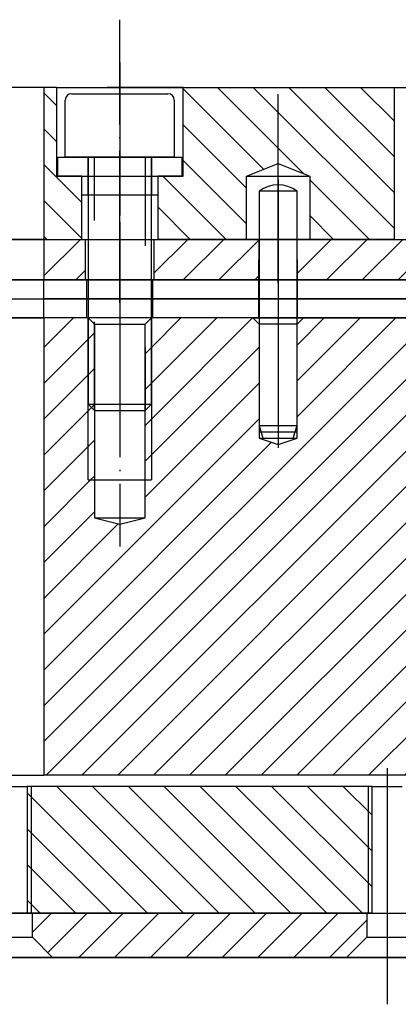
# Model space of a CAD drawing. Extents: x -1763 to 4575, y -3429 to 1051.
# Tile 10 of 80: x 53 to 83, y -2514 to -2436. Entities that reach past the tile are written whole.
import ezdxf

# ---------------------------------------------------------------- set-up
doc = ezdxf.new("R2010")
doc.units = 0
doc.linetypes.add('DASHED', pattern=[15, 7, -8])
doc.linetypes.add('DOT_CENTER', pattern=[14, 12, -1, 0, -1])
doc.layers.add('1', color=7, linetype='CONTINUOUS')
pattern_1 = [(135, (0, 0), (-1.4142135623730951, -1.414213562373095), [])]
pattern_2 = [(45, (0, 0), (-1.414213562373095, 1.4142135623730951), [])]

# ---------------------------------------------------------------- blocks, each defined once
blk = doc.blocks.new('PCC_S__144', base_point=(-152, -2511.751241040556))
at = {"layer": '1', "color": 3, "linetype": 'CONTINUOUS'}
blk.add_line((-121.1000000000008, -2510.451241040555), (121.1000000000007, -2510.451241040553), dxfattribs=at)
blk = doc.blocks.new('TSK_APM90__175', base_point=(-260, -2520.158101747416))
at = {"layer": '1'}
blk.add_blockref('PCC_S__144', (-152, -2511.751241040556), dxfattribs=at)
blk = doc.blocks.new('ISOLATOR_SCR__176', base_point=(56.10000000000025, -2451.854732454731))
at = {"layer": '1', "color": 6, "linetype": 'DOT_CENTER'}
blk.add_line((61.00000000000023, -2445.286780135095), (61.00000000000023, -2451.854732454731), dxfattribs=at)
at = {"layer": '1', "color": 6, "linetype": 'CONTINUOUS'}
for p, q in [((56.10000000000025, -2447.251241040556), (58.50000000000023, -2447.251241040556)), ((56.10000000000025, -2448.751241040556), (56.10000000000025, -2447.251241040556)), ((58.50000000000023, -2447.251241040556), (63.50000000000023, -2447.251241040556)), ((63.50000000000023, -2447.251241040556), (65.9000000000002, -2447.251241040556)), ((65.9000000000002, -2447.251241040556), (65.9000000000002, -2448.751241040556)), ((58.00000000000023, -2448.751241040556), (56.10000000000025, -2448.751241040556)), ((58.00000000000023, -2450.251241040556), (58.00000000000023, -2448.751241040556)), ((58.00000000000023, -2448.751241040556), (64.00000000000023, -2448.751241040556)), ((65.9000000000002, -2448.751241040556), (64.00000000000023, -2448.751241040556)), ((64.00000000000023, -2448.751241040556), (64.00000000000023, -2450.251241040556)), ((58.50000000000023, -2450.251241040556), (58.00000000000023, -2450.251241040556)), ((63.50000000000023, -2450.251241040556), (58.50000000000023, -2450.251241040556)), ((64.00000000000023, -2450.251241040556), (63.50000000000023, -2450.251241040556))]:
    blk.add_line(p, q, dxfattribs=at)
at = {"layer": '1', "color": 6, "linetype": 'DASHED'}
for p, q in [((58.50000000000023, -2450.251241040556), (58.50000000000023, -2447.251241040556)), ((63.50000000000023, -2447.251241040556), (63.50000000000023, -2450.251241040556))]:
    blk.add_line(p, q, dxfattribs=at)
blk = doc.blocks.new('SCREW_M5X20__177', base_point=(56.70000000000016, -2469.251241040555))
at = {"layer": '1', "color": 42, "linetype": 'DOT_CENTER'}
blk.add_line((61.00000000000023, -2439.785882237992), (61.00000000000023, -2469.251241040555), dxfattribs=at)
at = {"layer": '1', "color": 42, "linetype": 'CONTINUOUS'}
for p, q in [((56.70000000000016, -2447.251241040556), (56.70000000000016, -2442.751241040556)), ((57.20000000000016, -2442.251241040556), (64.80000000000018, -2442.251241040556)), ((65.30000000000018, -2442.751241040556), (65.30000000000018, -2447.251241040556)), ((58.50000000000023, -2447.251241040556), (56.70000000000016, -2447.251241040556)), ((58.50000000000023, -2447.251241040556), (58.50000000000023, -2466.751241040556)), ((59.00000000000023, -2447.251241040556), (58.50000000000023, -2447.251241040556)), ((63.00000000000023, -2447.251241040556), (59.00000000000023, -2447.251241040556)), ((63.50000000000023, -2447.251241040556), (63.00000000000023, -2447.251241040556)), ((65.30000000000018, -2447.251241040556), (63.50000000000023, -2447.251241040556)), ((63.50000000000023, -2466.751241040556), (63.50000000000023, -2447.251241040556)), ((59.00000000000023, -2467.251241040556), (58.50000000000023, -2466.751241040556)), ((58.50000000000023, -2466.751241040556), (63.50000000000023, -2466.751241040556)), ((63.50000000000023, -2466.751241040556), (63.00000000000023, -2467.251241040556)), ((59.00000000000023, -2467.251241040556), (63.00000000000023, -2467.251241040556))]:
    blk.add_line(p, q, dxfattribs=at)
at = {"layer": '1', "color": 42, "linetype": 'DASHED'}
for p, q in [((59.00000000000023, -2467.251241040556), (59.00000000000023, -2447.251241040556)), ((63.00000000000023, -2447.251241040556), (63.00000000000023, -2467.251241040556))]:
    blk.add_line(p, q, dxfattribs=at)
at = {"layer": '1', "color": 42, "linetype": 'CONTINUOUS'}
for centre, start, end in [((57.20000000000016, -2442.751241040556), 90, 180), ((64.80000000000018, -2442.751241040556), 0, 90)]:
    blk.add_arc(centre, 0.5, start, end, dxfattribs=at)
blk = doc.blocks.new('DUTBD__178', base_point=(59.04429750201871, -3293.921955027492))
at = {"layer": '1', "linetype": 'CONTINUOUS'}
h = blk.add_hatch(dxfattribs=at)
h.set_pattern_fill('USER', color=3, scale=2, angle=45, pattern_type=0)
h.set_pattern_definition(pattern_2)
h.paths.add_polyline_path([(58.30000000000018, -2453.751241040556), (55, -2453.751241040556), (55, -2456.951241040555), (58.30000000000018, -2456.951241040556)])
h = blk.add_hatch(dxfattribs=at)
h.set_pattern_fill('USER', color=3, scale=2, angle=45, pattern_type=0)
h.set_pattern_definition(pattern_2)
h.paths.add_polyline_path([(72.00000000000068, -2453.751241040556), (63.70000000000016, -2453.751241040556), (63.70000000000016, -2456.951241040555), (71.97500000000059, -2456.951241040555)])
h = blk.add_hatch(dxfattribs=at)
h.set_pattern_fill('USER', color=3, scale=2, angle=45, pattern_type=0)
h.set_pattern_definition(pattern_2)
h.paths.add_polyline_path([(144.78, -2453.751241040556), (144.78, -2456.951241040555), (75.02500000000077, -2456.951241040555), (75.00000000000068, -2453.751241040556)])
at = {"layer": '1', "color": 3, "linetype": 'DOT_CENTER'}
blk.add_line((61.00000000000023, -2452.357591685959), (61.00000000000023, -2458.027791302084), dxfattribs=at)
at = {"layer": '1', "color": 3, "linetype": 'CONTINUOUS'}
for p, q in [((-55, -2453.751241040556), (55, -2453.751241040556)), ((55, -2453.751241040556), (55, -2456.951241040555)), ((55, -2453.751241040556), (58.30000000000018, -2453.751241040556)), ((58.30000000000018, -2453.751241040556), (63.70000000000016, -2453.751241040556)), ((58.30000000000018, -2456.951241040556), (58.30000000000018, -2453.751241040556)), ((63.70000000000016, -2453.751241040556), (72.00000000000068, -2453.751241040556)), ((63.70000000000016, -2453.751241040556), (63.70000000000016, -2456.951241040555)), ((71.97500000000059, -2456.951241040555), (72.00000000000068, -2453.751241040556)), ((72.00000000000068, -2453.751241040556), (75.00000000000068, -2453.751241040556)), ((75.02500000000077, -2456.951241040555), (75.00000000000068, -2453.751241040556)), ((75.00000000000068, -2453.751241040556), (144.78, -2453.751241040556)), ((55, -2456.951241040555), (-55, -2456.951241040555)), ((58.30000000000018, -2456.951241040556), (55, -2456.951241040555)), ((63.70000000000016, -2456.951241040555), (58.30000000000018, -2456.951241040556)), ((71.97500000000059, -2456.951241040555), (63.70000000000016, -2456.951241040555)), ((75.02500000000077, -2456.951241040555), (71.97500000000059, -2456.951241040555)), ((144.78, -2456.951241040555), (75.02500000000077, -2456.951241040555))]:
    blk.add_line(p, q, dxfattribs=at)
blk = doc.blocks.new('SV_DUT_BO_STIFFENER__179', base_point=(203.8242975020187, -3290.721955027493))
at = {"layer": '1', "linetype": 'CONTINUOUS'}
h = blk.add_hatch(dxfattribs=at)
h.set_pattern_fill('USER', color=1, scale=2, angle=135, pattern_type=0)
h.set_pattern_definition(pattern_1)
h.paths.add_polyline_path([(55, -2441.751241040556), (56.00000000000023, -2441.751241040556), (56.00000000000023, -2448.751241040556), (58.00000000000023, -2448.751241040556), (58.00000000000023, -2453.751241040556), (55, -2453.751241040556)])
h = blk.add_hatch(dxfattribs=at)
h.set_pattern_fill('USER', color=1, scale=2, angle=135, pattern_type=0)
h.set_pattern_definition(pattern_1)
h.paths.add_polyline_path([(64.00000000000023, -2448.751241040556), (66.00000000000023, -2448.751241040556), (66.00000000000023, -2441.751241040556), (60, -2441.751241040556), (82.67999999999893, -2441.751241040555), (82.67999999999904, -2453.751241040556), (76.00000000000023, -2453.751241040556), (76.00000000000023, -2448.751241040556), (73.50000000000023, -2447.751241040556), (71.00000000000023, -2448.751241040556), (71.00000000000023, -2453.751241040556), (64.00000000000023, -2453.751241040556)])
at = {"layer": '1', "color": 1, "linetype": 'DOT_CENTER'}
for p, q in [((61.00000000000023, -2458.769827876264), (61.00000000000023, -2436.404149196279)), ((73.50000000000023, -2447.751241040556), (73.50000000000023, -2442.281316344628)), ((73.50000000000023, -2457.247227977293), (73.50000000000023, -2447.751241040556))]:
    blk.add_line(p, q, dxfattribs=at)
at = {"layer": '1', "color": 1, "linetype": 'CONTINUOUS'}
for p, q in [((55, -2441.751241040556), (-55, -2441.751241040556)), ((56.00000000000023, -2441.751241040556), (55, -2441.751241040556)), ((55, -2441.751241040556), (55, -2453.751241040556)), ((56.00000000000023, -2441.751241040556), (66.00000000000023, -2441.751241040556)), ((56.00000000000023, -2441.751241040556), (56.00000000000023, -2448.751241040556)), ((66.00000000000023, -2441.751241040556), (60, -2441.751241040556)), ((60, -2441.751241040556), (82.67999999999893, -2441.751241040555)), ((66.00000000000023, -2448.751241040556), (66.00000000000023, -2441.751241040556)), ((82.67999999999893, -2441.751241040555), (106.6799999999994, -2441.751241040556)), ((82.67999999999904, -2453.751241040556), (82.67999999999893, -2441.751241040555)), ((71.00000000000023, -2448.751241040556), (73.50000000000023, -2447.751241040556)), ((73.50000000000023, -2447.751241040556), (76.00000000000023, -2448.751241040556)), ((56.00000000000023, -2448.751241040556), (58.00000000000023, -2448.751241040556)), ((58.00000000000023, -2448.751241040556), (64.00000000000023, -2448.751241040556)), ((58.00000000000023, -2453.751241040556), (58.00000000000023, -2448.751241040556)), ((64.00000000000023, -2448.751241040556), (66.00000000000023, -2448.751241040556)), ((64.00000000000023, -2448.751241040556), (64.00000000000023, -2453.751241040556)), ((71.00000000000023, -2453.751241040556), (71.00000000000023, -2448.751241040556)), ((71.00000000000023, -2448.751241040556), (76.00000000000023, -2448.751241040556)), ((76.00000000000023, -2448.751241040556), (76.00000000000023, -2453.751241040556)), ((55, -2453.751241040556), (-55, -2453.751241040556)), ((55, -2453.751241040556), (58.00000000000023, -2453.751241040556)), ((58.00000000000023, -2453.751241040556), (64.00000000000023, -2453.751241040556)), ((71.00000000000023, -2453.751241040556), (64.00000000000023, -2453.751241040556)), ((76.00000000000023, -2453.751241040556), (71.00000000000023, -2453.751241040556)), ((82.67999999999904, -2453.751241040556), (76.00000000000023, -2453.751241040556)), ((82.67999999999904, -2453.751241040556), (83.32999999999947, -2453.751241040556))]:
    blk.add_line(p, q, dxfattribs=at)
at = {"layer": '1'}
for name, p in [('SCREW_M5X20__177', (56.70000000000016, -2469.251241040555)), ('ISOLATOR_SCR__176', (56.10000000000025, -2451.854732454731)), ('DUTBD__178', (59.04429750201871, -3293.921955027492))]:
    blk.add_blockref(name, p, dxfattribs=at)
blk = doc.blocks.new('SV_ISOLATOR__200', base_point=(79.82429750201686, -3295.421955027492))
at = {"layer": '1', "color": 7, "linetype": 'CONTINUOUS'}
for p, q in [((-55, -2456.951241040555), (55, -2456.951241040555)), ((55.00000000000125, -2458.451241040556), (55, -2456.951241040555)), ((55, -2456.951241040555), (58.39999999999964, -2456.951241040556)), ((58.39999999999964, -2456.951241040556), (63.59999999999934, -2456.951241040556)), ((58.39999999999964, -2458.451241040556), (58.39999999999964, -2456.951241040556)), ((63.59999999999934, -2458.451241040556), (63.59999999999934, -2456.951241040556)), ((63.59999999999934, -2456.951241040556), (71.97500000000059, -2456.951241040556)), ((71.97500000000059, -2456.951241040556), (75.02500000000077, -2456.951241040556)), ((71.97500000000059, -2458.451241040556), (71.97500000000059, -2456.951241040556)), ((75.02500000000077, -2456.951241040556), (109.9999999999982, -2456.951241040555)), ((75.02500000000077, -2458.451241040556), (75.02500000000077, -2456.951241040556)), ((-55.00000000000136, -2458.451241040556), (55.00000000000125, -2458.451241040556)), ((58.39999999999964, -2458.451241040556), (55.00000000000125, -2458.451241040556)), ((63.59999999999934, -2458.451241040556), (58.39999999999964, -2458.451241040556)), ((71.97500000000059, -2458.451241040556), (63.59999999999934, -2458.451241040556)), ((75.02500000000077, -2458.451241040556), (71.97500000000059, -2458.451241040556)), ((110, -2458.451241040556), (75.02500000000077, -2458.451241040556))]:
    blk.add_line(p, q, dxfattribs=at)
blk = doc.blocks.new('SV_ISOLATOR__206', base_point=(79.82429750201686, -3296.921955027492))
at = {"layer": '1', "color": 42, "linetype": 'CONTINUOUS'}
for p, q in [((-55, -2458.451241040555), (55, -2458.451241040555)), ((55, -2458.451241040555), (58.39999999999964, -2458.451241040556)), ((55.00000000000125, -2459.951241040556), (55, -2458.451241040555)), ((58.39999999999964, -2459.951241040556), (58.39999999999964, -2458.451241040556)), ((58.39999999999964, -2458.451241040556), (63.59999999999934, -2458.451241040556)), ((63.59999999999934, -2458.451241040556), (71.97500000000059, -2458.451241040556)), ((63.59999999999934, -2459.951241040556), (63.59999999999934, -2458.451241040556)), ((71.97500000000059, -2459.951241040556), (71.97500000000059, -2458.451241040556)), ((71.97500000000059, -2458.451241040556), (75.02500000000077, -2458.451241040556)), ((75.02500000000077, -2459.951241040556), (75.02500000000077, -2458.451241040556)), ((75.02500000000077, -2458.451241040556), (109.9999999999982, -2458.451241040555)), ((-55.00000000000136, -2459.951241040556), (55.00000000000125, -2459.951241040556)), ((58.39999999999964, -2459.951241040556), (55.00000000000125, -2459.951241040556)), ((63.59999999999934, -2459.951241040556), (58.39999999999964, -2459.951241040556)), ((71.97500000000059, -2459.951241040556), (63.59999999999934, -2459.951241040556)), ((75.02500000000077, -2459.951241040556), (71.97500000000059, -2459.951241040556)), ((110, -2459.951241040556), (75.02500000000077, -2459.951241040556))]:
    blk.add_line(p, q, dxfattribs=at)
blk = doc.blocks.new('ZYL_STIFT__210', base_point=(275.8242975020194, -3302.420772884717))
at = {"layer": '1', "color": 1, "linetype": 'DOT_CENTER'}
blk.add_line((73.50000000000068, -2449.025793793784), (73.50000000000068, -2469.45005889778), dxfattribs=at)
at = {"layer": '1', "color": 7, "linetype": 'CONTINUOUS'}
for p, q in [((75.00000000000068, -2449.951241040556), (72.00000000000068, -2449.951241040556)), ((72.00000000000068, -2449.951241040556), (72.00000000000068, -2468.451241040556)), ((75.00000000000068, -2468.451241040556), (75.00000000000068, -2449.951241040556)), ((72.00000000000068, -2468.451241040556), (75.00000000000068, -2468.451241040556)), ((72.00000000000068, -2468.451241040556), (72.30000000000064, -2469.451241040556)), ((74.70000000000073, -2469.451241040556), (75.00000000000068, -2468.451241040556)), ((72.30000000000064, -2469.451241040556), (74.70000000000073, -2469.451241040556))]:
    blk.add_line(p, q, dxfattribs=at)
blk.add_arc((73.50000000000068, -2451.951241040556), 2.5, 53.13010235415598, 126.86989764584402, dxfattribs=at)
blk = doc.blocks.new('SV_POGOTOWER__211', base_point=(303.8242975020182, -3337.478711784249))
at = {"layer": '1', "linetype": 'CONTINUOUS'}
h = blk.add_hatch(dxfattribs=at)
h.set_pattern_fill('USER', color=4, scale=2, angle=45, pattern_type=0)
h.set_pattern_definition(pattern_2)
h.paths.add_polyline_path([(110, -2459.951241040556), (75.5, -2459.951241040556), (75, -2460.451241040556), (75, -2469.451241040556), (73.50000000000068, -2469.951241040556), (72.00000000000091, -2469.451241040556), (72.00000000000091, -2460.451241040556), (71.50000000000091, -2459.951241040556), (63.49999999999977, -2459.951241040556), (63.49999999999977, -2472.751241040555), (62.99999999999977, -2472.751241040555), (62.99999999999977, -2475.751241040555), (60.99999999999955, -2476.251241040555), (59.00000000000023, -2475.751241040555), (59.00000000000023, -2472.751241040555), (58.50000000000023, -2472.751241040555), (58.50000000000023, -2459.951241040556), (55.00000000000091, -2459.951241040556), (55.00000000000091, -2496.051241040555), (105.6999999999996, -2496.051241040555), (106.2999999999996, -2496.051241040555), (106.6999999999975, -2495.651241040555), (106.6999999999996, -2486.551241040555), (116.6999999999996, -2486.551241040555), (116.6999999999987, -2495.651241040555), (117.0999999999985, -2496.051241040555), (117.7000000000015, -2496.051241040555), (118.5000000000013, -2496.051241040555), (118.5000000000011, -2473.451241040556), (122.0000000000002, -2473.451241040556), (122.0000000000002, -2468.951241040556), (119.9984375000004, -2468.951241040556), (120.0000000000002, -2463.951241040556), (110, -2463.951241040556)])
h = blk.add_hatch(dxfattribs=at)
h.set_pattern_fill('USER', color=4, scale=2, angle=45, pattern_type=0)
h.set_pattern_definition(pattern_2)
h.paths.add_polyline_path([(59.00000000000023, -2460.451241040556), (59.00000000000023, -2472.751241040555), (58.50000000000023, -2472.751241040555), (58.50000000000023, -2459.951241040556)])
h = blk.add_hatch(dxfattribs=at)
h.set_pattern_fill('USER', color=4, scale=2, angle=45, pattern_type=0)
h.set_pattern_definition(pattern_2)
h.paths.add_polyline_path([(63.49999999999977, -2459.951241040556), (63.49999999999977, -2472.751241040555), (62.99999999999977, -2472.751241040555), (62.99999999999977, -2460.451241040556)])
at = {"layer": '1', "color": 4, "linetype": 'DOT_CENTER'}
for p, q in [((60.99999999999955, -2458.951241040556), (60.99999999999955, -2476.251241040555)), ((73.50000000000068, -2458.951241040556), (73.50000000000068, -2469.951241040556)), ((73.50000000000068, -2469.951241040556), (73.50000000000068, -2470.207002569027)), ((60.99999999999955, -2476.251241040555), (60.99999999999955, -2478.007002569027))]:
    blk.add_line(p, q, dxfattribs=at)
at = {"layer": '1', "color": 4, "linetype": 'CONTINUOUS'}
for p, q in [((55.00000000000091, -2459.951241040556), (0, -2459.951241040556)), ((55.00000000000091, -2459.951241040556), (55.00000000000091, -2496.051241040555)), ((58.50000000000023, -2459.951241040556), (55.00000000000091, -2459.951241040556)), ((58.50000000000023, -2459.951241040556), (59.00000000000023, -2460.451241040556)), ((63.49999999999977, -2459.951241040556), (58.50000000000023, -2459.951241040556)), ((58.50000000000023, -2472.751241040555), (58.50000000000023, -2459.951241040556)), ((62.99999999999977, -2460.451241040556), (63.49999999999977, -2459.951241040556)), ((71.50000000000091, -2459.951241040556), (63.49999999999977, -2459.951241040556)), ((63.49999999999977, -2459.951241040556), (63.49999999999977, -2472.751241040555)), ((71.50000000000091, -2459.951241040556), (75.5, -2459.951241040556)), ((72.00000000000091, -2460.451241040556), (71.50000000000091, -2459.951241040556)), ((75, -2460.451241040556), (75.5, -2459.951241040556)), ((75.5, -2459.951241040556), (110, -2459.951241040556)), ((59.00000000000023, -2460.451241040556), (59.00000000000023, -2472.751241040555)), ((59.00000000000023, -2460.451241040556), (62.99999999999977, -2460.451241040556)), ((62.99999999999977, -2472.751241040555), (62.99999999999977, -2460.451241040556)), ((75, -2460.451241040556), (72.00000000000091, -2460.451241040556)), ((72.00000000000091, -2460.451241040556), (72.00000000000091, -2469.451241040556)), ((75, -2469.451241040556), (75, -2460.451241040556)), ((72.00000000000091, -2469.451241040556), (75, -2469.451241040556)), ((72.00000000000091, -2469.451241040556), (73.50000000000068, -2469.951241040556)), ((73.50000000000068, -2469.951241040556), (75, -2469.451241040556)), ((58.50000000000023, -2472.751241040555), (59.00000000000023, -2472.751241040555)), ((59.00000000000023, -2472.751241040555), (62.99999999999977, -2472.751241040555)), ((59.00000000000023, -2472.751241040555), (59.00000000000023, -2475.751241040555)), ((62.99999999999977, -2475.751241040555), (62.99999999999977, -2472.751241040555)), ((62.99999999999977, -2472.751241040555), (63.49999999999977, -2472.751241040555)), ((59.00000000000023, -2475.751241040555), (62.99999999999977, -2475.751241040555)), ((59.00000000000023, -2475.751241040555), (60.99999999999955, -2476.251241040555)), ((60.99999999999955, -2476.251241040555), (62.99999999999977, -2475.751241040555)), ((0, -2496.051241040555), (55.00000000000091, -2496.051241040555)), ((105.6999999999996, -2496.051241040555), (55.00000000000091, -2496.051241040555))]:
    blk.add_line(p, q, dxfattribs=at)
at = {"layer": '1', "color": 4, "linetype": 'DASHED'}
blk.add_line((72.00000000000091, -2468.951241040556), (75, -2468.951241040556), dxfattribs=at)
at = {"layer": '1'}
for name, p in [('ZYL_STIFT__210', (275.8242975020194, -3302.420772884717)), ('SV_ISOLATOR__200', (79.82429750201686, -3295.421955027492)), ('SV_ISOLATOR__206', (79.82429750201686, -3296.921955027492))]:
    blk.add_blockref(name, p, dxfattribs=at)
blk = doc.blocks.new('PC_STIFF_S__213', base_point=(412.141215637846, -3662.945733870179))
at = {"layer": '1', "linetype": 'CONTINUOUS'}
h = blk.add_hatch(dxfattribs=at)
h.set_pattern_fill('USER', color=5, scale=2, angle=135, pattern_type=0)
h.set_pattern_definition(pattern_1)
h.paths.add_polyline_path([(80.89999999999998, -2496.951241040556), (53.70000000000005, -2496.951241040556), (53.70000000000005, -2506.951241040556), (80.89999999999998, -2506.951241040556)])
at = {"layer": '1', "color": 5, "linetype": 'DOT_CENTER'}
blk.add_line((82.10000000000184, -2495.514787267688), (82.10000000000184, -2508.457282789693), dxfattribs=at)
at = {"layer": '1', "color": 5, "linetype": 'CONTINUOUS'}
for p, q in [((51.29999999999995, -2496.951241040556), (53.70000000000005, -2496.951241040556)), ((80.89999999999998, -2496.951241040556), (53.70000000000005, -2496.951241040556)), ((53.70000000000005, -2496.951241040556), (53.70000000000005, -2506.951241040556)), ((54, -2496.951241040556), (54, -2506.951241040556)), ((80.60000000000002, -2496.951241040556), (80.60000000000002, -2506.951241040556)), ((80.89999999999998, -2496.951241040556), (83.29999999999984, -2496.951241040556)), ((80.89999999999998, -2496.951241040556), (80.89999999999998, -2506.951241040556)), ((53.70000000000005, -2506.951241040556), (51.29999999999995, -2506.951241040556)), ((80.89999999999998, -2506.951241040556), (53.70000000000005, -2506.951241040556)), ((80.89999999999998, -2506.951241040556), (83.29999999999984, -2506.951241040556))]:
    blk.add_line(p, q, dxfattribs=at)
blk = doc.blocks.new('SV_PROBECARD__214', base_point=(423.5911794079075, -3362.453899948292))
at = {"layer": '1', "linetype": 'CONTINUOUS'}
h = blk.add_hatch(dxfattribs=at)
h.set_pattern_fill('USER', color=1, scale=2, angle=45, pattern_type=0)
h.set_pattern_definition(pattern_2)
h.paths.add_polyline_path([(80.50000000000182, -2506.951241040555), (54.10000000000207, -2506.951241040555), (54.10000000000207, -2508.851241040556), (55.70000000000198, -2510.451241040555), (78.90000000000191, -2510.451241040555), (80.50000000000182, -2508.851241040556)])
at = {"layer": '1', "color": 1, "linetype": 'DOT_CENTER'}
blk.add_line((82.10000000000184, -2503.879786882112), (82.10000000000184, -2514.154376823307), dxfattribs=at)
at = {"layer": '1', "color": 1, "linetype": 'CONTINUOUS'}
for p, q in [((50.90000000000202, -2506.951241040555), (54.10000000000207, -2506.951241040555)), ((54.10000000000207, -2506.951241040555), (80.50000000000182, -2506.951241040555)), ((54.10000000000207, -2508.851241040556), (54.10000000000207, -2506.951241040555)), ((80.50000000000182, -2506.951241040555), (83.70000000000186, -2506.951241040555)), ((80.50000000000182, -2506.951241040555), (80.50000000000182, -2508.851241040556)), ((50.90000000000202, -2508.851241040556), (54.10000000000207, -2508.851241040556)), ((54.10000000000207, -2508.851241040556), (55.70000000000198, -2510.451241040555)), ((80.50000000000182, -2508.851241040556), (78.90000000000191, -2510.451241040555)), ((80.50000000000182, -2508.851241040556), (83.70000000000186, -2508.851241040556)), ((55.70000000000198, -2510.451241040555), (49.300000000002, -2510.451241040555)), ((78.90000000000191, -2510.451241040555), (55.70000000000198, -2510.451241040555)), ((85.30000000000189, -2510.451241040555), (78.90000000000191, -2510.451241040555))]:
    blk.add_line(p, q, dxfattribs=at)
at = {"layer": '1'}
blk.add_blockref('PC_STIFF_S__213', (412.141215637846, -3662.945733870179), dxfattribs=at)
blk = doc.blocks.new('SIDE_VIEW__215', base_point=(-19.44972342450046, -3345.858052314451))
at = {"layer": '1'}
for name, p in [('SV_DUT_BO_STIFFENER__179', (203.8242975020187, -3290.721955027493)), ('SV_POGOTOWER__211', (303.8242975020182, -3337.478711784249)), ('SV_PROBECARD__214', (423.5911794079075, -3362.453899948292))]:
    blk.add_blockref(name, p, dxfattribs=at)
blk = doc.blocks.new('WPIF_TSK__216', base_point=(37.8242975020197, -3712.742495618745))
at = {"layer": '1'}
for name, p in [('TSK_APM90__175', (-260, -2520.158101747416)), ('SIDE_VIEW__215', (-19.44972342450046, -3345.858052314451))]:
    blk.add_blockref(name, p, dxfattribs=at)
blk = doc.blocks.new('C-E2803-62282-1S11B__217', base_point=(0, -2449.251241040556))
at = {"layer": '1'}
blk.add_blockref('WPIF_TSK__216', (37.8242975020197, -3712.742495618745), dxfattribs=at)

msp = doc.modelspace()

# ---------------------------------------------------------------- block references
at = {"layer": '1'}
msp.add_blockref('C-E2803-62282-1S11B__217', (0, -2449.251241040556), dxfattribs=at)

doc.saveas('drawing.dxf')
